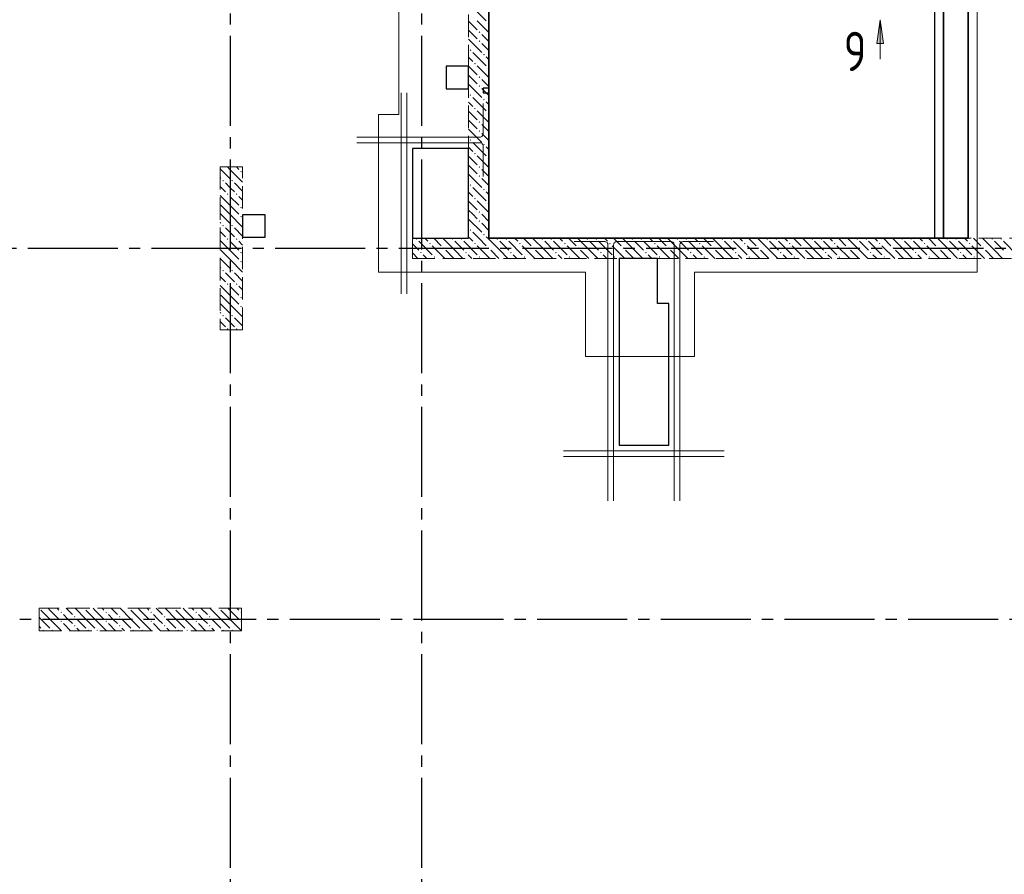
# Model space of a CAD drawing. Header units: millimetres. Extents: x 0 to 43617, y 0 to 59400.
# Tile 24 of 29: x 12752 to 21509, y 36763 to 44364. Entities that reach past the tile are written whole.
import ezdxf

# ---------------------------------------------------------------- set-up
doc = ezdxf.new("R2010")
doc.units = ezdxf.units.MM
doc.linetypes.add('______2', pattern=[270, 200, -70])
doc.linetypes.add('______5', pattern=[1100, 800, -100, 100, -100])
for name, color, linetype, lineweight in [('Standard', 7, 'Continuous', 25), ('ЖБ Балка Вышележаща', 7, 'Continuous', 25), ('ЖБ Пилон', 180, 'Continuous', 25), ('Обрамление проемов стержнями', 7, 'Continuous', 25), ('Оси', 40, '______5', 18), ('Позиционная метка линия выноска', 7, 'Continuous', 13), ('Размерная выноска', 7, 'Continuous', 13), ('Сечения символ', 7, 'Continuous', 25)]:
    doc.layers.add(name, color=color, linetype=linetype, lineweight=lineweight)
for name, color, linetype, lineweight, true_color in [('ЖБ Балка Нижележащая', 7, '______2', 25, 0x8c8cff), ('ЖБ Перекрытие верхний уровень', 7, 'Continuous', 25, 0xe0e0ff), ('ЖБ Стена верхний уровень', 7, 'Continuous', 25, 0x006e00)]:
    doc.layers.add(name, color=color, linetype=linetype, lineweight=lineweight, true_color=true_color)
doc.styles.add('ISOCPEUR', font='txt')

msp = doc.modelspace()

# ---------------------------------------------------------------- hatches: boundary and pattern name
at = {"layer": 'ЖБ Пилон', "linetype": 'Continuous', "lineweight": 18, "transparency": 33554687}
for points in [[(14714.5, 43013.1), (14721, 43019.6), (14727.5, 43013.1), (14721, 43006.6)], [(14554.4, 42933.1), (14560.9, 42939.6), (14567.4, 42933.1), (14560.9, 42926.6)], [(14634.5, 42933.1), (14640.9, 42939.6), (14647.4, 42933.1), (14640.9, 42926.6)], [(14594.5, 42813.1), (14601, 42819.6), (14607.5, 42813.1), (14601, 42806.6)], [(14674.5, 42813.1), (14681, 42819.6), (14687.5, 42813.1), (14681, 42806.6)], [(14714.5, 42693.1), (14721, 42699.6), (14727.5, 42693.1), (14721, 42686.6)], [(14714.5, 42613.1), (14721, 42619.6), (14727.5, 42613.1), (14721, 42606.6)], [(14554.4, 42533.1), (14560.9, 42539.6), (14567.4, 42533.1), (14560.9, 42526.6)], [(14634.5, 42533.1), (14640.9, 42539.6), (14647.4, 42533.1), (14640.9, 42526.6)], [(14594.5, 42413.1), (14601, 42419.6), (14607.5, 42413.1), (14601, 42406.6)], [(14674.5, 42413.1), (14681, 42419.6), (14687.5, 42413.1), (14681, 42406.6)], [(14714.5, 42293.1), (14721, 42299.6), (14727.5, 42293.1), (14721, 42286.6)], [(14714.5, 42213.1), (14721, 42219.6), (14727.5, 42213.1), (14721, 42206.6)], [(14554.4, 42133.1), (14560.9, 42139.6), (14567.4, 42133.1), (14560.9, 42126.6)], [(14634.5, 42133.1), (14640.9, 42139.6), (14647.4, 42133.1), (14640.9, 42126.6)], [(14594.5, 42013.1), (14601, 42019.6), (14607.5, 42013.1), (14601, 42006.6)], [(14674.5, 42013.1), (14681, 42019.6), (14687.5, 42013.1), (14681, 42006.6)], [(14714.5, 41893.1), (14721, 41899.6), (14727.5, 41893.1), (14721, 41886.6)], [(14714.5, 41813.1), (14721, 41819.6), (14727.5, 41813.1), (14721, 41806.6)], [(14554.4, 41733.1), (14560.9, 41739.6), (14567.4, 41733.1), (14560.9, 41726.6)], [(14634.5, 41733.1), (14640.9, 41739.6), (14647.4, 41733.1), (14640.9, 41726.6)], [(14594.5, 41613.1), (14601, 41619.6), (14607.5, 41613.1), (14601, 41606.6)], [(14674.5, 41613.1), (14681, 41619.6), (14687.5, 41613.1), (14681, 41606.6)], [(12924.3, 39130), (12924, 39129.7), (12924, 39130)], [(13114.5, 39093.1), (13121, 39099.6), (13127.5, 39093.1), (13121, 39086.6)], [(13234.5, 39053.1), (13241, 39059.6), (13247.4, 39053.1), (13241, 39046.6)], [(13324.3, 39130), (13321, 39126.6), (13317.6, 39130)], [(13514.5, 39093.1), (13521, 39099.6), (13527.5, 39093.1), (13521, 39086.6)], [(13634.5, 39053.1), (13641, 39059.6), (13647.4, 39053.1), (13641, 39046.6)], [(13724.3, 39130), (13721, 39126.6), (13717.6, 39130)], [(13914.5, 39093.1), (13921, 39099.6), (13927.5, 39093.1), (13921, 39086.6)], [(14034.5, 39053.1), (14041, 39059.6), (14047.4, 39053.1), (14041, 39046.6)], [(14124.3, 39130), (14121, 39126.6), (14117.6, 39130)], [(14314.5, 39093.1), (14321, 39099.6), (14327.5, 39093.1), (14321, 39086.6)], [(14434.5, 39053.1), (14441, 39059.6), (14447.4, 39053.1), (14441, 39046.6)], [(14524.3, 39130), (14521, 39126.6), (14517.6, 39130)], [(14714.5, 39093.1), (14721, 39099.6), (14724, 39096.6), (14724, 39089.7), (14721, 39086.6)], [(13114.5, 39013.1), (13121, 39019.6), (13127.5, 39013.1), (13121, 39006.6)], [(13234.5, 38973.1), (13241, 38979.6), (13247.4, 38973.1), (13241, 38966.6)], [(13514.5, 39013.1), (13521, 39019.6), (13527.5, 39013.1), (13521, 39006.6)], [(13634.5, 38973.1), (13641, 38979.6), (13647.4, 38973.1), (13641, 38966.6)], [(13914.5, 39013.1), (13921, 39019.6), (13927.5, 39013.1), (13921, 39006.6)], [(14034.5, 38973.1), (14041, 38979.6), (14047.4, 38973.1), (14041, 38966.6)], [(14314.5, 39013.1), (14321, 39019.6), (14327.5, 39013.1), (14321, 39006.6)], [(14434.5, 38973.1), (14441, 38979.6), (14447.4, 38973.1), (14441, 38966.6)], [(14714.5, 39013.1), (14721, 39019.6), (14724, 39016.6), (14724, 39009.7), (14721, 39006.6)], [(12954.4, 38933.1), (12960.9, 38939.6), (12967.4, 38933.1), (12964.3, 38930), (12957.6, 38930)], [(13034.5, 38933.1), (13041, 38939.6), (13047.4, 38933.1), (13044.3, 38930), (13037.6, 38930)], [(13354.4, 38933.1), (13360.9, 38939.6), (13367.4, 38933.1), (13364.3, 38930), (13357.6, 38930)], [(13434.5, 38933.1), (13441, 38939.6), (13447.4, 38933.1), (13444.3, 38930), (13437.6, 38930)], [(13754.4, 38933.1), (13760.9, 38939.6), (13767.4, 38933.1), (13764.3, 38930), (13757.6, 38930)], [(13834.5, 38933.1), (13841, 38939.6), (13847.4, 38933.1), (13844.3, 38930), (13837.6, 38930)], [(14154.4, 38933.1), (14160.9, 38939.6), (14167.4, 38933.1), (14164.3, 38930), (14157.6, 38930)], [(14234.5, 38933.1), (14241, 38939.6), (14247.4, 38933.1), (14244.3, 38930), (14237.6, 38930)], [(14554.4, 38933.1), (14560.9, 38939.6), (14567.4, 38933.1), (14564.3, 38930), (14557.6, 38930)], [(14634.5, 38933.1), (14641, 38939.6), (14647.4, 38933.1), (14644.3, 38930), (14637.6, 38930)]]:
    msp.add_hatch(color=7, dxfattribs=at).paths.add_polyline_path(points, flags=16)
at = {"layer": 'ЖБ Стена верхний уровень', "linetype": 'Continuous', "lineweight": 18, "transparency": 33554687}
for points in [[(16914.5, 44333.1), (16921, 44339.6), (16924, 44336.6), (16924, 44329.7), (16921, 44326.6)], [(16834.5, 44253.1), (16840.9, 44259.6), (16847.4, 44253.1), (16840.9, 44246.6)], [(16834.5, 44173.1), (16840.9, 44179.6), (16847.4, 44173.1), (16840.9, 44166.6)], [(16754.4, 44093.1), (16760.9, 44099.6), (16767.4, 44093.1), (16760.9, 44086.6)], [(16874.5, 44053.1), (16881, 44059.6), (16887.5, 44053.1), (16881, 44046.6)], [(16794.5, 43973.1), (16801, 43979.6), (16807.5, 43973.1), (16801, 43966.6)], [(16914.5, 43933.1), (16921, 43939.6), (16924, 43936.6), (16924, 43929.7), (16921, 43926.6)], [(16834.5, 43853.1), (16840.9, 43859.6), (16847.4, 43853.1), (16840.9, 43846.6)], [(16834.5, 43773.1), (16840.9, 43779.6), (16847.4, 43773.1), (16840.9, 43766.6)], [(16754.4, 43693.1), (16760.9, 43699.6), (16767.4, 43693.1), (16760.9, 43686.6)], [(16874.5, 43653.1), (16881, 43659.6), (16887.5, 43653.1), (16881, 43646.6)], [(16794.5, 43573.1), (16801, 43579.6), (16807.5, 43573.1), (16801, 43566.6)], [(16914.5, 43533.1), (16921, 43539.6), (16924, 43536.6), (16924, 43529.7), (16921, 43526.6)], [(16834.5, 43453.1), (16840.9, 43459.6), (16847.4, 43453.1), (16840.9, 43446.6)], [(16834.5, 43373.1), (16840.9, 43379.6), (16847.4, 43373.1), (16840.9, 43366.6)], [(16754.4, 43293.1), (16760.9, 43299.6), (16767.4, 43293.1), (16760.9, 43286.6)], [(16794.5, 43173.1), (16801, 43179.6), (16807.5, 43173.1), (16801, 43166.6)], [(16874.5, 43253.1), (16881, 43259.6), (16887.5, 43253.1), (16881, 43246.6)], [(16914.5, 43133.1), (16921, 43139.6), (16924, 43136.6), (16924, 43129.7), (16921, 43126.6)], [(16834.5, 43053.1), (16840.9, 43059.6), (16847.4, 43053.1), (16840.9, 43046.6)], [(16834.5, 42973.1), (16840.9, 42979.6), (16847.4, 42973.1), (16840.9, 42966.6)], [(16754.4, 42893.1), (16760.9, 42899.6), (16767.4, 42893.1), (16760.9, 42886.6)], [(16874.5, 42853.1), (16881, 42859.6), (16887.5, 42853.1), (16881, 42846.6)], [(16794.5, 42773.1), (16801, 42779.6), (16807.5, 42773.1), (16801, 42766.6)], [(16914.5, 42733.1), (16921, 42739.6), (16924, 42736.6), (16924, 42729.7), (16921, 42726.6)], [(16834.5, 42653.1), (16840.9, 42659.6), (16847.4, 42653.1), (16840.9, 42646.6)], [(16834.5, 42573.1), (16840.9, 42579.6), (16847.4, 42573.1), (16840.9, 42566.6)], [(16754.4, 42493.1), (16760.9, 42499.6), (16767.4, 42493.1), (16760.9, 42486.6)], [(16274.5, 42413.1), (16281, 42419.6), (16287.5, 42413.1), (16281, 42406.6)], [(16594.5, 42413.1), (16601, 42419.6), (16607.5, 42413.1), (16601, 42406.6)], [(16674.5, 42413.1), (16681, 42419.6), (16687.5, 42413.1), (16681, 42406.6)], [(16874.5, 42453.1), (16881, 42459.6), (16887.5, 42453.1), (16881, 42446.6)], [(16994.5, 42413.1), (17001, 42419.6), (17007.5, 42413.1), (17001, 42406.6)], [(17074.5, 42413.1), (17081, 42419.6), (17087.5, 42413.1), (17081, 42406.6)], [(17394.5, 42413.1), (17401, 42419.6), (17407.5, 42413.1), (17401, 42406.6)], [(17474.5, 42413.1), (17481, 42419.6), (17487.5, 42413.1), (17481, 42406.6)], [(17794.5, 42413.1), (17801, 42419.6), (17807.5, 42413.1), (17801, 42406.6)], [(17874.5, 42413.1), (17881, 42419.6), (17887.5, 42413.1), (17881, 42406.6)], [(18194.5, 42413.1), (18201, 42419.6), (18207.5, 42413.1), (18201, 42406.6)], [(18274.5, 42413.1), (18281, 42419.6), (18287.5, 42413.1), (18281, 42406.6)], [(18594.5, 42413.1), (18601, 42419.6), (18607.5, 42413.1), (18601, 42406.6)], [(18674.5, 42413.1), (18681, 42419.6), (18687.5, 42413.1), (18681, 42406.6)], [(18994.5, 42413.1), (19001, 42419.6), (19007.5, 42413.1), (19001, 42406.6)], [(19074.5, 42413.1), (19081, 42419.6), (19087.5, 42413.1), (19081, 42406.6)], [(19394.5, 42413.1), (19401, 42419.6), (19407.5, 42413.1), (19401, 42406.6)], [(19474.5, 42413.1), (19481, 42419.6), (19487.5, 42413.1), (19481, 42406.6)], [(19794.5, 42413.1), (19801, 42419.6), (19807.5, 42413.1), (19801, 42406.6)], [(19874.5, 42413.1), (19881, 42419.6), (19887.5, 42413.1), (19881, 42406.6)], [(20194.5, 42413.1), (20201, 42419.6), (20207.5, 42413.1), (20201, 42406.6)], [(20274.5, 42413.1), (20281, 42419.6), (20287.5, 42413.1), (20281, 42406.6)], [(20594.5, 42413.1), (20601, 42419.6), (20607.5, 42413.1), (20601, 42406.6)], [(20674.5, 42413.1), (20681, 42419.6), (20687.5, 42413.1), (20681, 42406.6)], [(20994.5, 42413.1), (21001, 42419.6), (21007.5, 42413.1), (21001, 42406.6)], [(21074.5, 42413.1), (21081, 42419.6), (21087.5, 42413.1), (21081, 42406.6)], [(21394.5, 42413.1), (21401, 42419.6), (21407.5, 42413.1), (21401, 42406.6)], [(21474.5, 42413.1), (21481, 42419.6), (21487.5, 42413.1), (21481, 42406.6)], [(16394.5, 42373.1), (16401, 42379.6), (16407.5, 42373.1), (16401, 42366.6)], [(16514.5, 42333.1), (16521, 42339.6), (16527.5, 42333.1), (16521, 42326.6)], [(16794.5, 42373.1), (16801, 42379.6), (16807.5, 42373.1), (16801, 42366.6)], [(16914.5, 42333.1), (16921, 42339.6), (16927.5, 42333.1), (16921, 42326.6)], [(17194.5, 42373.1), (17201, 42379.6), (17207.5, 42373.1), (17201, 42366.6)], [(17314.5, 42333.1), (17321, 42339.6), (17327.5, 42333.1), (17321, 42326.6)], [(17594.5, 42373.1), (17601, 42379.6), (17607.5, 42373.1), (17601, 42366.6)], [(17714.5, 42333.1), (17721, 42339.6), (17727.5, 42333.1), (17721, 42326.6)], [(17994.5, 42373.1), (18001, 42379.6), (18007.5, 42373.1), (18001, 42366.6)], [(18114.5, 42333.1), (18121, 42339.6), (18127.5, 42333.1), (18121, 42326.6)], [(18394.5, 42373.1), (18401, 42379.6), (18407.5, 42373.1), (18401, 42366.6)], [(18514.5, 42333.1), (18521, 42339.6), (18527.5, 42333.1), (18521, 42326.6)], [(18794.5, 42373.1), (18801, 42379.6), (18807.5, 42373.1), (18801, 42366.6)], [(18914.5, 42333.1), (18921, 42339.6), (18927.4, 42333.1), (18921, 42326.6)], [(19194.5, 42373.1), (19201, 42379.6), (19207.5, 42373.1), (19201, 42366.6)], [(19314.5, 42333.1), (19321, 42339.6), (19327.4, 42333.1), (19321, 42326.6)], [(19594.5, 42373.1), (19601, 42379.6), (19607.5, 42373.1), (19601, 42366.6)], [(19714.5, 42333.1), (19721, 42339.6), (19727.4, 42333.1), (19721, 42326.6)], [(19994.5, 42373.1), (20001, 42379.6), (20007.5, 42373.1), (20001, 42366.6)], [(20114.5, 42333.1), (20121, 42339.6), (20127.4, 42333.1), (20121, 42326.6)], [(20394.5, 42373.1), (20401, 42379.6), (20407.5, 42373.1), (20401, 42366.6)], [(20514.5, 42333.1), (20521, 42339.6), (20527.4, 42333.1), (20521, 42326.6)], [(20794.5, 42373.1), (20801, 42379.6), (20807.5, 42373.1), (20801, 42366.6)], [(20914.5, 42333.1), (20921, 42339.6), (20927.4, 42333.1), (20921, 42326.6)], [(21194.5, 42373.1), (21201, 42379.6), (21207.5, 42373.1), (21201, 42366.6)], [(21314.5, 42333.1), (21321, 42339.6), (21327.4, 42333.1), (21321, 42326.6)], [(16314.5, 42293.1), (16321, 42299.6), (16327.5, 42293.1), (16321, 42286.6)], [(16434.5, 42253.1), (16440.9, 42259.6), (16447.4, 42253.1), (16440.9, 42246.6)], [(16714.5, 42293.1), (16721, 42299.6), (16727.5, 42293.1), (16721, 42286.6)], [(16834.5, 42253.1), (16840.9, 42259.6), (16847.4, 42253.1), (16840.9, 42246.6)], [(17114.5, 42293.1), (17121, 42299.6), (17127.5, 42293.1), (17121, 42286.6)], [(17234.5, 42253.1), (17240.9, 42259.6), (17247.4, 42253.1), (17240.9, 42246.6)], [(17514.5, 42293.1), (17521, 42299.6), (17527.5, 42293.1), (17521, 42286.6)], [(17634.5, 42253.1), (17640.9, 42259.6), (17647.4, 42253.1), (17640.9, 42246.6)], [(17914.5, 42293.1), (17921, 42299.6), (17927.5, 42293.1), (17921, 42286.6)], [(18034.5, 42253.1), (18040.9, 42259.6), (18047.4, 42253.1), (18040.9, 42246.6)], [(18314.5, 42293.1), (18321, 42299.6), (18327.5, 42293.1), (18321, 42286.6)], [(18434.5, 42253.1), (18440.9, 42259.6), (18447.4, 42253.1), (18440.9, 42246.6)], [(18714.5, 42293.1), (18721, 42299.6), (18727.4, 42293.1), (18721, 42286.6)], [(18834.5, 42253.1), (18840.9, 42259.6), (18847.4, 42253.1), (18840.9, 42246.6)], [(19114.5, 42293.1), (19121, 42299.6), (19127.4, 42293.1), (19121, 42286.6)], [(19234.5, 42253.1), (19240.9, 42259.6), (19247.4, 42253.1), (19240.9, 42246.6)], [(19514.5, 42293.1), (19521, 42299.6), (19527.4, 42293.1), (19521, 42286.6)], [(19634.5, 42253.1), (19640.9, 42259.6), (19647.4, 42253.1), (19640.9, 42246.6)], [(19914.5, 42293.1), (19921, 42299.6), (19927.4, 42293.1), (19921, 42286.6)], [(20034.5, 42253.1), (20040.9, 42259.6), (20047.4, 42253.1), (20040.9, 42246.6)], [(20314.5, 42293.1), (20321, 42299.6), (20327.4, 42293.1), (20321, 42286.6)], [(20434.5, 42253.1), (20440.9, 42259.6), (20447.4, 42253.1), (20440.9, 42246.6)], [(20714.5, 42293.1), (20721, 42299.6), (20727.4, 42293.1), (20721, 42286.6)], [(20834.5, 42253.1), (20840.9, 42259.6), (20847.4, 42253.1), (20840.9, 42246.6)], [(21114.5, 42293.1), (21121, 42299.6), (21127.4, 42293.1), (21121, 42286.6)], [(21234.5, 42253.1), (21240.9, 42259.6), (21247.4, 42253.1), (21240.9, 42246.6)]]:
    msp.add_hatch(color=7, dxfattribs=at).paths.add_polyline_path(points, flags=16)
at = {"layer": 'Сечения символ', "linetype": 'Continuous', "lineweight": 13, "transparency": 33554687}
msp.add_hatch(color=7, dxfattribs=at).paths.add_polyline_path([(20375.3, 44151.6), (20405.3, 44361.6), (20435.3, 44151.6)], flags=16)

# ---------------------------------------------------------------- linework, layer by layer
at = {"layer": 'Standard', "color": 7, "linetype": 'Continuous', "lineweight": 25, "transparency": 33554687}
for p, q in [((16924, 45130), (16924, 43755)), ((20889, 44950), (20889, 42420)), ((20969, 42420), (20969, 44950)), ((21189, 44950), (21189, 42420)), ((21189, 42420), (21189, 44950)), ((16544, 43950), (16544, 43750)), ((16744, 43950), (16544, 43950)), ((16744, 43750), (16744, 43950)), ((16544, 43750), (16744, 43750)), ((16874, 43755), (16874, 43715)), ((16924, 43755), (16874, 43755)), ((16874, 43715), (16924, 43715)), ((16924, 43715), (16924, 42420)), ((16244, 43220), (16244, 42420)), ((16744, 43220), (16244, 43220)), ((16744, 42420), (16744, 43220)), ((14734, 42630), (14734, 42430)), ((14934, 42630), (14734, 42630)), ((14934, 42430), (14934, 42630)), ((14734, 42430), (14934, 42430)), ((16244, 42420), (16744, 42420)), ((16924, 42420), (20969, 42420)), ((21189, 42420), (20969, 42420)), ((20969, 42420), (21189, 42420)), ((18084, 42240), (18084, 40580)), ((18424, 42240), (18084, 42240)), ((18424, 41840), (18424, 42240)), ((18524, 41840), (18424, 41840)), ((18524, 40580), (18524, 41840)), ((18084, 40580), (18524, 40580))]:
    msp.add_line(p, q, dxfattribs=at)
at = {"layer": 'ЖБ Балка Вышележаща', "color": 7, "linetype": 'Continuous', "lineweight": 18, "transparency": 33554687}
for p, q in [((20889, 44950), (20889, 42420)), ((20889, 42420), (20969, 42420))]:
    msp.add_line(p, q, dxfattribs=at)
at = {"layer": 'ЖБ Балка Нижележащая', "color": 251, "linetype": '______2', "lineweight": 18, "true_color": 0x656565, "transparency": 33554687}
for p, q in [((21189, 42420), (21189, 44950)), ((20969, 42420), (21189, 42420))]:
    msp.add_line(p, q, dxfattribs=at)
at = {"layer": 'ЖБ Перекрытие верхний уровень', "color": 7, "linetype": 'Continuous', "lineweight": 18, "transparency": 33554687}
for p, q in [((16924, 44950), (16924, 43755)), ((20969, 42420), (20969, 44950)), ((16744, 43950), (16544, 43950)), ((16544, 43950), (16544, 43750)), ((16744, 43750), (16744, 43950)), ((16544, 43750), (16744, 43750)), ((16924, 43755), (16874, 43755)), ((16874, 43755), (16874, 43715)), ((16874, 43715), (16924, 43715)), ((16924, 43715), (16924, 42420)), ((16744, 43220), (16244, 43220)), ((16244, 43220), (16244, 42420)), ((16744, 42420), (16744, 43220)), ((14934, 42630), (14734, 42630)), ((14734, 42630), (14734, 42430)), ((14934, 42430), (14934, 42630)), ((14734, 42430), (14934, 42430)), ((16244, 42420), (16744, 42420)), ((16924, 42420), (20969, 42420)), ((18424, 42240), (18084, 42240)), ((18084, 42240), (18084, 41840)), ((18424, 41840), (18424, 42240)), ((18084, 41840), (18084, 40580)), ((18524, 41840), (18424, 41840)), ((18524, 40580), (18524, 41840)), ((18084, 40580), (18524, 40580))]:
    msp.add_line(p, q, dxfattribs=at)
at = {"layer": 'ЖБ Пилон', "color": 253, "linetype": '______2', "lineweight": 13, "true_color": 0xa0a0a0, "transparency": 33554687}
for p, q in [((14534, 43055), (14534, 41605)), ((14734, 43055), (14534, 43055)), ((14734, 41605), (14734, 43055)), ((14534, 41605), (14734, 41605)), ((14724, 39130), (12924, 39130)), ((12924, 39130), (12924, 38930)), ((14724, 38930), (14724, 39130)), ((12924, 38930), (14724, 38930))]:
    msp.add_line(p, q, dxfattribs=at)
at = {"layer": 'ЖБ Пилон', "color": 9, "linetype": 'Continuous', "lineweight": 18, "true_color": 0xc7c7c7, "transparency": 33554687}
for p, q in [((14540.9, 43033.1), (14534, 43040.1)), ((14540.9, 43033.1), (14621, 42953.1)), ((14599.1, 43055), (14621, 43033.1)), ((14621, 43033.1), (14734, 42920.1)), ((14679.1, 43055), (14701, 43033.1)), ((14534, 42960.1), (14540.9, 42953.1)), ((14621, 42873.1), (14581, 42913.1)), ((14660.9, 42913.1), (14734, 42840.1)), ((14534, 42880.1), (14581, 42833.1)), ((14660.9, 42833.1), (14621, 42873.1)), ((14621, 42713.1), (14534, 42800.1)), ((14621, 42793.1), (14701, 42713.1)), ((14701, 42793.1), (14734, 42760.1)), ((14540.9, 42713.1), (14621, 42633.1)), ((14621, 42713.1), (14701, 42633.1)), ((14540.9, 42633.1), (14534, 42640.1)), ((14540.9, 42633.1), (14621, 42553.1)), ((14621, 42633.1), (14734, 42520.1)), ((14534, 42560.1), (14540.9, 42553.1)), ((14534, 42480.1), (14581, 42433.1)), ((14621, 42473.1), (14581, 42513.1)), ((14660.9, 42513.1), (14734, 42440.1)), ((14621, 42313.1), (14534, 42400.1)), ((14660.9, 42433.1), (14621, 42473.1)), ((14621, 42393.1), (14701, 42313.1)), ((14701, 42393.1), (14734, 42360.1)), ((14540.9, 42313.1), (14621, 42233.1)), ((14621, 42313.1), (14701, 42233.1)), ((14540.9, 42233.1), (14534, 42240.1)), ((14540.9, 42233.1), (14621, 42153.1)), ((14621, 42233.1), (14734, 42120.1)), ((14534, 42160.1), (14540.9, 42153.1)), ((14534, 42080.1), (14581, 42033.1)), ((14621, 42073.1), (14581, 42113.1)), ((14660.9, 42033.1), (14621, 42073.1)), ((14660.9, 42113.1), (14734, 42040.1)), ((14621, 41913.1), (14534, 42000.1)), ((14621, 41993.1), (14701, 41913.1)), ((14701, 41993.1), (14734, 41960.1)), ((14540.9, 41913.1), (14621, 41833.1)), ((14621, 41913.1), (14701, 41833.1)), ((14540.9, 41833.1), (14534, 41840.1)), ((14540.9, 41833.1), (14621, 41753.1)), ((14621, 41833.1), (14734, 41720.1)), ((14534, 41760.1), (14540.9, 41753.1)), ((14621, 41673.1), (14581, 41713.1)), ((14660.9, 41713.1), (14734, 41640.1)), ((14534, 41680.1), (14581, 41633.1)), ((14660.9, 41633.1), (14621, 41673.1)), ((12941, 39113.1), (13021, 39033.1)), ((13021, 39113.1), (13004.1, 39130)), ((13021, 39113.1), (13101, 39033.1)), ((13084.1, 39130), (13101, 39113.1)), ((13181, 39033.1), (13141, 39073.1)), ((13164.1, 39130), (13221, 39073.1)), ((13341, 39033.1), (13244.1, 39130)), ((13341, 39113.1), (13421, 39033.1)), ((13421, 39113.1), (13404.1, 39130)), ((13421, 39113.1), (13501, 39033.1)), ((13484.1, 39130), (13501, 39113.1)), ((13581, 39033.1), (13541, 39073.1)), ((13564.1, 39130), (13621, 39073.1)), ((13741, 39033.1), (13644.1, 39130)), ((13741, 39113.1), (13821, 39033.1)), ((13821, 39113.1), (13804.1, 39130)), ((13821, 39113.1), (13901, 39033.1)), ((13884.1, 39130), (13901, 39113.1)), ((13981, 39033.1), (13941, 39073.1)), ((13964.1, 39130), (14021, 39073.1)), ((14141, 39033.1), (14044.1, 39130)), ((14141, 39113.1), (14221, 39033.1)), ((14221, 39113.1), (14204.1, 39130)), ((14221, 39113.1), (14301, 39033.1)), ((14284.1, 39130), (14301, 39113.1)), ((14381, 39033.1), (14341, 39073.1)), ((14364.1, 39130), (14421, 39073.1)), ((14541, 39033.1), (14444.1, 39130)), ((14541, 39113.1), (14621, 39033.1)), ((14621, 39113.1), (14604.1, 39130)), ((14621, 39113.1), (14701, 39033.1)), ((14684.1, 39130), (14701, 39113.1)), ((12941, 39033.1), (12924, 39050.1)), ((12941, 39033.1), (13021, 38953.1)), ((13021, 39033.1), (13124.1, 38930)), ((13141, 38993.1), (13204.1, 38930)), ((13221, 38993.1), (13181, 39033.1)), ((13260.9, 39033.1), (13341, 38953.1)), ((13341, 39033.1), (13421, 38953.1)), ((13421, 39033.1), (13524.1, 38930)), ((13541, 38993.1), (13604.1, 38930)), ((13621, 38993.1), (13581, 39033.1)), ((13660.9, 39033.1), (13741, 38953.1)), ((13741, 39033.1), (13821, 38953.1)), ((13821, 39033.1), (13924.1, 38930)), ((13941, 38993.1), (14004.1, 38930)), ((14021, 38993.1), (13981, 39033.1)), ((14060.9, 39033.1), (14141, 38953.1)), ((14141, 39033.1), (14221, 38953.1)), ((14221, 39033.1), (14324.1, 38930)), ((14341, 38993.1), (14404.1, 38930)), ((14421, 38993.1), (14381, 39033.1)), ((14460.9, 39033.1), (14541, 38953.1)), ((14541, 39033.1), (14621, 38953.1)), ((14621, 39033.1), (14724, 38930.1)), ((12924, 38970.1), (12941, 38953.1)), ((13260.9, 38953.1), (13284.1, 38930)), ((13660.9, 38953.1), (13684.1, 38930)), ((14060.9, 38953.1), (14084.1, 38930)), ((14460.9, 38953.1), (14484.1, 38930))]:
    msp.add_line(p, q, dxfattribs=at)
at = {"layer": 'ЖБ Стена верхний уровень', "color": 251, "linetype": '______2', "lineweight": 13, "true_color": 0x656565, "transparency": 33554687}
for p, q in [((16744, 44950), (16744, 42420)), ((16924, 42420), (16924, 44950)), ((16744, 42420), (16244, 42420)), ((16244, 42420), (16244, 42240)), ((22024, 42420), (16924, 42420)), ((16244, 42240), (22024, 42240))]:
    msp.add_line(p, q, dxfattribs=at)
at = {"layer": 'ЖБ Стена верхний уровень', "color": 9, "linetype": 'Continuous', "lineweight": 18, "true_color": 0xc7c7c7, "transparency": 33554687}
for p, q in [((16781, 44473.1), (16901, 44353.1)), ((16744, 44350.1), (16821, 44273.1)), ((16924, 44250.1), (16821, 44353.1)), ((16781, 44233.1), (16744, 44270.1)), ((16821, 44193.1), (16781, 44233.1)), ((16860.9, 44233.1), (16924, 44170.1)), ((16744, 44190.1), (16860.9, 44073.1)), ((16860.9, 44153.1), (16924, 44090.1)), ((16781, 44073.1), (16901, 43953.1)), ((16744, 44030.1), (16781, 43993.1)), ((16924, 44010.1), (16901, 44033.1)), ((16744, 43950.1), (16821, 43873.1)), ((16924, 43850.1), (16821, 43953.1)), ((16781, 43833.1), (16744, 43870.1)), ((16744, 43790.1), (16860.9, 43673.1)), ((16821, 43793.1), (16781, 43833.1)), ((16860.9, 43833.1), (16924, 43770.1)), ((16860.9, 43753.1), (16924, 43690.1)), ((16744, 43630.1), (16781, 43593.1)), ((16781, 43673.1), (16901, 43553.1)), ((16924, 43610.1), (16901, 43633.1)), ((16744, 43550.1), (16821, 43473.1)), ((16924, 43450.1), (16821, 43553.1)), ((16781, 43433.1), (16744, 43470.1)), ((16744, 43390.1), (16860.9, 43273.1)), ((16821, 43393.1), (16781, 43433.1)), ((16860.9, 43433.1), (16924, 43370.1)), ((16860.9, 43353.1), (16924, 43290.1)), ((16781, 43273.1), (16901, 43153.1)), ((16744, 43230.1), (16781, 43193.1)), ((16924, 43210.1), (16901, 43233.1)), ((16744, 43150.1), (16821, 43073.1)), ((16924, 43050.1), (16821, 43153.1)), ((16781, 43033.1), (16744, 43070.1)), ((16821, 42993.1), (16781, 43033.1)), ((16860.9, 43033.1), (16924, 42970.1)), ((16744, 42990.1), (16860.9, 42873.1)), ((16860.9, 42953.1), (16924, 42890.1)), ((16744, 42830.1), (16781, 42793.1)), ((16781, 42873.1), (16901, 42753.1)), ((16924, 42810.1), (16901, 42833.1)), ((16744, 42750.1), (16821, 42673.1)), ((16924, 42650.1), (16821, 42753.1)), ((16781, 42633.1), (16744, 42670.1)), ((16744, 42590.1), (16860.9, 42473.1)), ((16821, 42593.1), (16781, 42633.1)), ((16860.9, 42633.1), (16924, 42570.1)), ((16860.9, 42553.1), (16924, 42490.1)), ((16301, 42393.1), (16421, 42273.1)), ((16354.1, 42420), (16381, 42393.1)), ((16434.1, 42420), (16501, 42353.1)), ((16621, 42313.1), (16514.1, 42420)), ((16621, 42393.1), (16701, 42313.1)), ((16701, 42393.1), (16821, 42273.1)), ((16744, 42430.1), (16754.1, 42420)), ((16754.1, 42420), (16781, 42393.1)), ((16781, 42473.1), (16834.1, 42420)), ((16834.1, 42420), (16901, 42353.1)), ((16914.1, 42420), (16901, 42433.1)), ((17021, 42313.1), (16914.1, 42420)), ((17021, 42393.1), (17101, 42313.1)), ((17101, 42393.1), (17221, 42273.1)), ((17154.1, 42420), (17181, 42393.1)), ((17234.1, 42420), (17301, 42353.1)), ((17421, 42313.1), (17314.1, 42420)), ((17421, 42393.1), (17501, 42313.1)), ((17501, 42393.1), (17621, 42273.1)), ((17554.1, 42420), (17581, 42393.1)), ((17634.1, 42420), (17701, 42353.1)), ((17821, 42313.1), (17714.1, 42420)), ((17821, 42393.1), (17901, 42313.1)), ((17901, 42393.1), (18021, 42273.1)), ((17954.1, 42420), (17981, 42393.1)), ((18034.1, 42420), (18101, 42353.1)), ((18221, 42313.1), (18114.1, 42420)), ((18221, 42393.1), (18301, 42313.1)), ((18301, 42393.1), (18421, 42273.1)), ((18354.1, 42420), (18381, 42393.1)), ((18434.1, 42420), (18501, 42353.1)), ((18621, 42313.1), (18514.1, 42420)), ((18621, 42393.1), (18701, 42313.1)), ((18701, 42393.1), (18821, 42273.1)), ((18754.1, 42420), (18781, 42393.1)), ((18834.1, 42420), (18901, 42353.1)), ((19021, 42313.1), (18914.1, 42420)), ((19021, 42393.1), (19101, 42313.1)), ((19101, 42393.1), (19221, 42273.1)), ((19154.1, 42420), (19181, 42393.1)), ((19234.1, 42420), (19301, 42353.1)), ((19421, 42313.1), (19314.1, 42420)), ((19421, 42393.1), (19501, 42313.1)), ((19501, 42393.1), (19621, 42273.1)), ((19554.1, 42420), (19581, 42393.1)), ((19634.1, 42420), (19701, 42353.1)), ((19821, 42313.1), (19714.1, 42420)), ((19821, 42393.1), (19901, 42313.1)), ((19901, 42393.1), (20021, 42273.1)), ((19954.1, 42420), (19981, 42393.1)), ((20034.1, 42420), (20101, 42353.1)), ((20221, 42313.1), (20114.1, 42420)), ((20221, 42393.1), (20301, 42313.1)), ((20301, 42393.1), (20421, 42273.1)), ((20354.1, 42420), (20381, 42393.1)), ((20434.1, 42420), (20501, 42353.1)), ((20621, 42313.1), (20514.1, 42420)), ((20621, 42393.1), (20701, 42313.1)), ((20701, 42393.1), (20821, 42273.1)), ((20754.1, 42420), (20781, 42393.1)), ((20834.1, 42420), (20901, 42353.1)), ((21021, 42313.1), (20914.1, 42420)), ((21021, 42393.1), (21101, 42313.1)), ((21101, 42393.1), (21221, 42273.1)), ((21154.1, 42420), (21181, 42393.1)), ((21234.1, 42420), (21301, 42353.1)), ((21421, 42313.1), (21314.1, 42420)), ((21421, 42393.1), (21501, 42313.1)), ((21501, 42393.1), (21621, 42273.1)), ((16244, 42370.1), (16301, 42313.1)), ((16534.1, 42240), (16421, 42353.1)), ((16540.9, 42313.1), (16614.1, 42240)), ((16621, 42313.1), (16694.1, 42240)), ((16934.1, 42240), (16821, 42353.1)), ((16940.9, 42313.1), (17014.1, 42240)), ((17021, 42313.1), (17094.1, 42240)), ((17334.1, 42240), (17221, 42353.1)), ((17340.9, 42313.1), (17414.1, 42240)), ((17421, 42313.1), (17494.1, 42240)), ((17734.1, 42240), (17621, 42353.1)), ((17740.9, 42313.1), (17814.1, 42240)), ((17821, 42313.1), (17894.1, 42240)), ((18134.1, 42240), (18021, 42353.1)), ((18140.9, 42313.1), (18214.1, 42240)), ((18221, 42313.1), (18294.1, 42240)), ((18534.1, 42240), (18421, 42353.1)), ((18540.9, 42313.1), (18614.1, 42240)), ((18621, 42313.1), (18694.1, 42240)), ((18934.1, 42240), (18821, 42353.1)), ((18940.9, 42313.1), (19014.1, 42240)), ((19021, 42313.1), (19094.1, 42240)), ((19334.1, 42240), (19221, 42353.1)), ((19340.9, 42313.1), (19414.1, 42240)), ((19421, 42313.1), (19494.1, 42240)), ((19734.1, 42240), (19621, 42353.1)), ((19740.9, 42313.1), (19814.1, 42240)), ((19821, 42313.1), (19894.1, 42240)), ((20134.1, 42240), (20021, 42353.1)), ((20140.9, 42313.1), (20214.1, 42240)), ((20221, 42313.1), (20294.1, 42240)), ((20534.1, 42240), (20421, 42353.1)), ((20540.9, 42313.1), (20614.1, 42240)), ((20621, 42313.1), (20694.1, 42240)), ((20934.1, 42240), (20821, 42353.1)), ((20940.9, 42313.1), (21014.1, 42240)), ((21021, 42313.1), (21094.1, 42240)), ((21334.1, 42240), (21221, 42353.1)), ((21340.9, 42313.1), (21414.1, 42240)), ((21421, 42313.1), (21494.1, 42240)), ((16244, 42290.1), (16294.1, 42240)), ((16374.1, 42240), (16340.9, 42273.1)), ((16774.1, 42240), (16740.9, 42273.1)), ((17174.1, 42240), (17140.9, 42273.1)), ((17574.1, 42240), (17540.9, 42273.1)), ((17974.1, 42240), (17940.9, 42273.1)), ((18374.1, 42240), (18340.9, 42273.1)), ((18774.1, 42240), (18740.9, 42273.1)), ((19174.1, 42240), (19140.9, 42273.1)), ((19574.1, 42240), (19540.9, 42273.1)), ((19974.1, 42240), (19940.9, 42273.1)), ((20374.1, 42240), (20340.9, 42273.1)), ((20774.1, 42240), (20740.9, 42273.1)), ((21174.1, 42240), (21140.9, 42273.1))]:
    msp.add_line(p, q, dxfattribs=at)
at = {"layer": 'Обрамление проемов стержнями', "color": 7, "linetype": 'Continuous', "lineweight": 18, "transparency": 33554687}
for p, q in [((16144, 41925), (16144, 43715)), ((16144, 41925), (16144, 43715)), ((16194, 41925), (16194, 43715)), ((16194, 41925), (16194, 43715)), ((17589, 40530), (19019, 40530)), ((17589, 40530), (19019, 40530)), ((17589, 40480), (19019, 40480)), ((17589, 40480), (19019, 40480))]:
    msp.add_line(p, q, dxfattribs=at)
for points in [[(15749, 43320), (16845.3, 43320), (16850.6, 43320.8), (16856.1, 43322.6), (16861.1, 43325.4), (16865.2, 43328.8), (16868.6, 43332.9), (16871.5, 43337.9), (16873.3, 43343.4), (16874, 43348.7), (16874, 43620)], [(15749, 43320), (16845.3, 43320), (16850.6, 43320.8), (16856.1, 43322.6), (16861.1, 43325.4), (16865.2, 43328.8), (16868.6, 43332.9), (16871.5, 43337.9), (16873.3, 43343.4), (16874, 43348.7), (16874, 43620)], [(15749, 43320), (16845.3, 43320), (16850.6, 43320.8), (16856.1, 43322.6), (16861.1, 43325.4), (16865.2, 43328.8), (16868.6, 43332.9), (16871.5, 43337.9), (16873.3, 43343.4), (16874, 43348.7), (16874, 43620)], [(15749, 43320), (16845.3, 43320), (16850.6, 43320.8), (16856.1, 43322.6), (16861.1, 43325.4), (16865.2, 43328.8), (16868.6, 43332.9), (16871.5, 43337.9), (16873.3, 43343.4), (16874, 43348.7), (16874, 43620)], [(15749, 43270), (16845.3, 43270), (16850.6, 43269.3), (16856.1, 43267.5), (16861.1, 43264.7), (16865.2, 43261.2), (16868.6, 43257.1), (16871.5, 43252.1), (16873.3, 43246.6), (16874, 43241.3), (16874, 42970)], [(15749, 43270), (16845.3, 43270), (16850.6, 43269.3), (16856.1, 43267.5), (16861.1, 43264.7), (16865.2, 43261.2), (16868.6, 43257.1), (16871.5, 43252.1), (16873.3, 43246.6), (16874, 43241.3), (16874, 42970)], [(15749, 43270), (16845.3, 43270), (16850.6, 43269.3), (16856.1, 43267.5), (16861.1, 43264.7), (16865.2, 43261.2), (16868.6, 43257.1), (16871.5, 43252.1), (16873.3, 43246.6), (16874, 43241.3), (16874, 42970)], [(15749, 43270), (16845.3, 43270), (16850.6, 43269.3), (16856.1, 43267.5), (16861.1, 43264.7), (16865.2, 43261.2), (16868.6, 43257.1), (16871.5, 43252.1), (16873.3, 43246.6), (16874, 43241.3), (16874, 42970)], [(17984.1, 40085), (17984.1, 42361.6), (17983.4, 42366.9), (17981.6, 42372.3), (17978.8, 42377.3), (17975.4, 42381.5), (17971.3, 42384.9), (17966.2, 42387.7), (17960.8, 42389.5), (17955.5, 42390.3), (17684.1, 42390.3)], [(17984.1, 40085), (17984.1, 42361.6), (17983.4, 42366.9), (17981.6, 42372.3), (17978.8, 42377.3), (17975.4, 42381.5), (17971.3, 42384.9), (17966.2, 42387.7), (17960.8, 42389.5), (17955.5, 42390.3), (17684.1, 42390.3)], [(17984.1, 40085), (17984.1, 42361.6), (17983.4, 42366.9), (17981.6, 42372.3), (17978.8, 42377.3), (17975.4, 42381.5), (17971.3, 42384.9), (17966.2, 42387.7), (17960.8, 42389.5), (17955.5, 42390.3), (17684.1, 42390.3)], [(17984.1, 40085), (17984.1, 42361.6), (17983.4, 42366.9), (17981.6, 42372.3), (17978.8, 42377.3), (17975.4, 42381.5), (17971.3, 42384.9), (17966.2, 42387.7), (17960.8, 42389.5), (17955.5, 42390.3), (17684.1, 42390.3)], [(18034.1, 40085), (18034.1, 42361.6), (18034.9, 42366.9), (18036.7, 42372.3), (18039.5, 42377.3), (18042.9, 42381.5), (18047, 42384.9), (18052.1, 42387.7), (18057.5, 42389.5), (18062.8, 42390.3), (18334.1, 42390.3)], [(18034.1, 40085), (18034.1, 42361.6), (18034.9, 42366.9), (18036.7, 42372.3), (18039.5, 42377.3), (18042.9, 42381.5), (18047, 42384.9), (18052.1, 42387.7), (18057.5, 42389.5), (18062.8, 42390.3), (18334.1, 42390.3)], [(18034.1, 40085), (18034.1, 42361.6), (18034.9, 42366.9), (18036.7, 42372.3), (18039.5, 42377.3), (18042.9, 42381.5), (18047, 42384.9), (18052.1, 42387.7), (18057.5, 42389.5), (18062.8, 42390.3), (18334.1, 42390.3)], [(18034.1, 40085), (18034.1, 42361.6), (18034.9, 42366.9), (18036.7, 42372.3), (18039.5, 42377.3), (18042.9, 42381.5), (18047, 42384.9), (18052.1, 42387.7), (18057.5, 42389.5), (18062.8, 42390.3), (18334.1, 42390.3)], [(18573.8, 40085), (18573.8, 42361.6), (18573.1, 42366.9), (18571.3, 42372.3), (18568.5, 42377.3), (18565.1, 42381.5), (18560.9, 42384.9), (18555.9, 42387.7), (18550.5, 42389.5), (18545.2, 42390.3), (18273.8, 42390.3)], [(18573.8, 40085), (18573.8, 42361.6), (18573.1, 42366.9), (18571.3, 42372.3), (18568.5, 42377.3), (18565.1, 42381.5), (18560.9, 42384.9), (18555.9, 42387.7), (18550.5, 42389.5), (18545.2, 42390.3), (18273.8, 42390.3)], [(18573.8, 40085), (18573.8, 42361.6), (18573.1, 42366.9), (18571.3, 42372.3), (18568.5, 42377.3), (18565.1, 42381.5), (18560.9, 42384.9), (18555.9, 42387.7), (18550.5, 42389.5), (18545.2, 42390.3), (18273.8, 42390.3)], [(18573.8, 40085), (18573.8, 42361.6), (18573.1, 42366.9), (18571.3, 42372.3), (18568.5, 42377.3), (18565.1, 42381.5), (18560.9, 42384.9), (18555.9, 42387.7), (18550.5, 42389.5), (18545.2, 42390.3), (18273.8, 42390.3)], [(18623.8, 40085), (18623.8, 42361.6), (18624.6, 42366.9), (18626.4, 42372.3), (18629.2, 42377.3), (18632.6, 42381.5), (18636.7, 42384.9), (18641.8, 42387.7), (18647.2, 42389.5), (18652.5, 42390.3), (18923.8, 42390.3)], [(18623.8, 40085), (18623.8, 42361.6), (18624.6, 42366.9), (18626.4, 42372.3), (18629.2, 42377.3), (18632.6, 42381.5), (18636.7, 42384.9), (18641.8, 42387.7), (18647.2, 42389.5), (18652.5, 42390.3), (18923.8, 42390.3)], [(18623.8, 40085), (18623.8, 42361.6), (18624.6, 42366.9), (18626.4, 42372.3), (18629.2, 42377.3), (18632.6, 42381.5), (18636.7, 42384.9), (18641.8, 42387.7), (18647.2, 42389.5), (18652.5, 42390.3), (18923.8, 42390.3)], [(18623.8, 40085), (18623.8, 42361.6), (18624.6, 42366.9), (18626.4, 42372.3), (18629.2, 42377.3), (18632.6, 42381.5), (18636.7, 42384.9), (18641.8, 42387.7), (18647.2, 42389.5), (18652.5, 42390.3), (18923.8, 42390.3)]]:
    msp.add_lwpolyline(points, dxfattribs=at)
at = {"layer": 'Оси', "color": 8, "linetype": '______5', "lineweight": -3, "transparency": 33554687}
for p, q in [((14624, 57420), (14624, 7100)), ((16324, 57420), (16324, 7100)), ((26824, 42330), (4600, 42330)), ((22554, 39030), (4600, 39030))]:
    msp.add_line(p, q, dxfattribs=at)
at = {"layer": 'Позиционная метка линия выноска', "color": 251, "linetype": 'Continuous', "lineweight": 13, "true_color": 0x494949, "transparency": 33554687}
msp.add_lwpolyline([(21164, 46880), (21164, 45250), (21269, 45250), (21269, 42120), (18754, 42120), (18754, 41370), (17784, 41370), (17784, 42120), (15944, 42120), (15944, 43520), (16124, 43520), (16124, 47180), (20864, 47180)], dxfattribs=at)
at = {"layer": 'Размерная выноска', "color": 7, "linetype": 'Continuous', "lineweight": 35, "transparency": 33554687}
msp.add_lwpolyline([(16924, 42420), (20969, 42420), (20969, 44950), (20864, 44950), (20864, 46880), (16424, 46880), (16424, 45130), (16924, 45130), (16924, 42420)], dxfattribs=at)
at = {"layer": 'Сечения символ', "color": 7, "linetype": 'Continuous', "lineweight": 13, "transparency": 33554687}
for p, q in [((20375.3, 44151.6), (20405.3, 44361.6)), ((20405.3, 44361.6), (20405.3, 44014.1)), ((20405.3, 44361.6), (20405.3, 44361.6)), ((20405.3, 44361.6), (20405.3, 44361.6)), ((20405.3, 44361.6), (20405.3, 44361.6)), ((20405.3, 44361.6), (20435.3, 44151.6)), ((20435.3, 44151.6), (20375.3, 44151.6)), ((20405.3, 44151.6), (20405.3, 44136.6))]:
    msp.add_line(p, q, dxfattribs=at)

# ---------------------------------------------------------------- texts
at = {"layer": 'Сечения символ', "color": 7, "linetype": 'Continuous', "lineweight": 35, "transparency": 33554687, "insert": (20081.7, 43906.6), "char_height": 350, "width": 380.8, "attachment_point": 7, "style": 'ISOCPEUR'}
msp.add_mtext('\\W0.78;9', dxfattribs=at)

doc.saveas('drawing.dxf')
